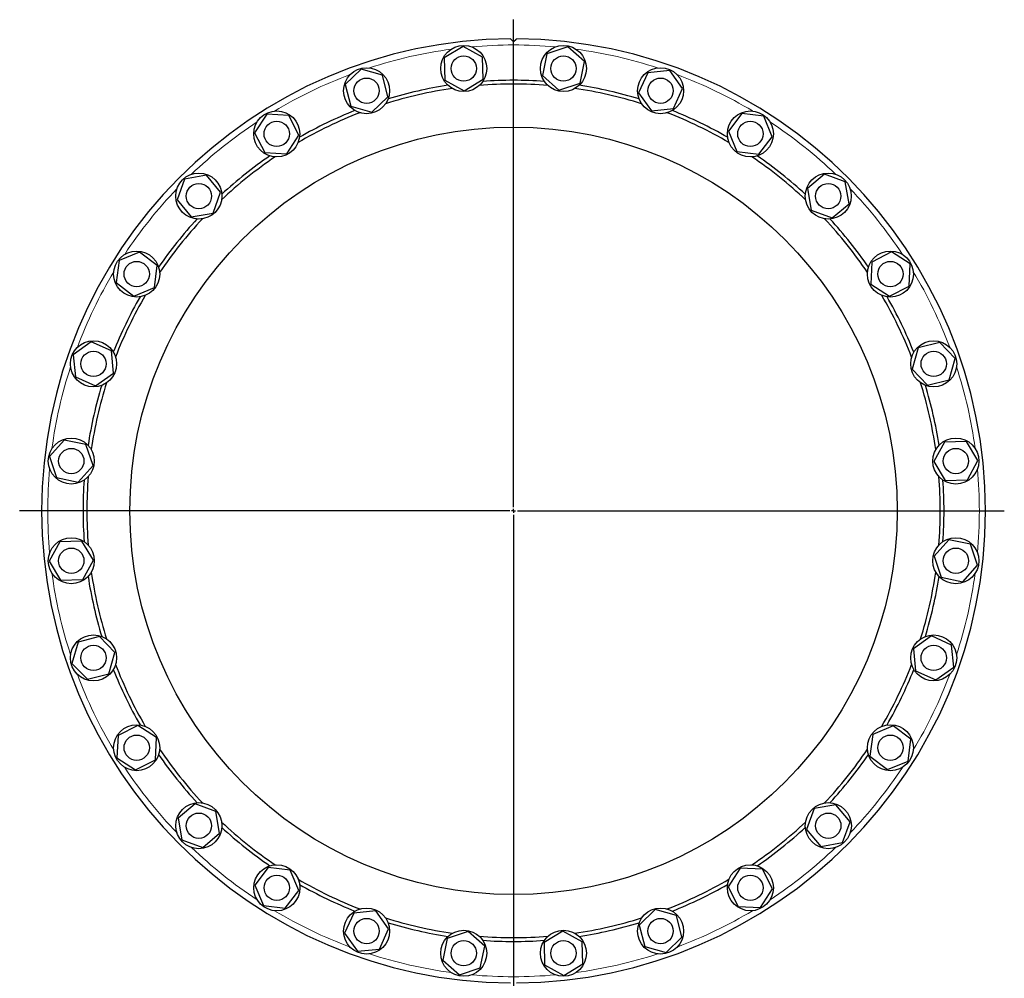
# Model space of a CAD drawing. Header units: millimetres. Extents: x 60 to 2033, y 72 to 1955.
# Tile 3 of 5: x 60 to 1343, y 706 to 1955. Entities that reach past the tile are written whole.
import ezdxf

# ---------------------------------------------------------------- set-up
doc = ezdxf.new("R2010")
doc.units = ezdxf.units.MM
doc.layers.add('FORMAT', color=7, linetype='Continuous')

# ---------------------------------------------------------------- blocks, each defined once
blk = doc.blocks.new('SW_CENTERMARKSYMBOL_0')
at = {"layer": 'FORMAT', "color": 0}
for p, q in [((0, 5), (0, 640)), ((-5, 0), (-643.6, 0)), ((0, 0), (-2.5, 0)), ((0, 0), (0, 2.5)), ((0, 0), (0, -2.5)), ((0, 0), (2.5, 0)), ((5, 0), (639.5, 0)), ((0, -5), (0, -643.1))]:
    blk.add_line(p, q, dxfattribs=at)

msp = doc.modelspace()

# ---------------------------------------------------------------- linework, layer by layer
at = {"color": 7, "linetype": 'Continuous', "lineweight": 25}
for p, q in [((637.7, 1919.8), (613, 1904.7)), ((663, 1905.9), (637.7, 1919.8)), ((774, 1919.2), (746.6, 1910)), ((795.6, 1900.1), (774, 1919.2)), ((613, 1904.7), (613.7, 1875.9)), ((663.7, 1877.1), (663, 1905.9)), ((746.6, 1910), (740.9, 1881.8)), ((789.9, 1871.8), (795.6, 1900.1)), ((504.7, 1890), (484, 1869.9)), ((532.4, 1882.1), (504.7, 1890)), ((906.8, 1888.3), (878.1, 1885.5)), ((923.6, 1864.9), (906.8, 1888.3)), ((539.5, 1854.2), (532.4, 1882.1)), ((613.7, 1875.9), (639.1, 1862)), ((639.1, 1862), (663.7, 1877.1)), ((740.9, 1881.8), (762.5, 1862.6)), ((878.1, 1885.5), (866.2, 1859.2)), ((484, 1869.9), (491.1, 1841.9)), ((762.5, 1862.6), (789.9, 1871.8)), ((911.7, 1838.6), (923.6, 1864.9)), ((518.8, 1834), (539.5, 1854.2)), ((866.2, 1859.2), (883, 1835.7)), ((491.1, 1841.9), (518.8, 1834)), ((883, 1835.7), (911.7, 1838.6)), ((381.6, 1831.4), (365.9, 1807.1)), ((410.4, 1829.9), (381.6, 1831.4)), ((423.6, 1804.2), (410.4, 1829.9)), ((1000.7, 1832.3), (983.3, 1809.3)), ((1029.4, 1828.7), (1000.7, 1832.3)), ((1040.5, 1802), (1029.4, 1828.7)), ((983.3, 1809.3), (994.4, 1782.7)), ((365.9, 1807.1), (379.1, 1781.4)), ((407.9, 1779.9), (423.6, 1804.2)), ((1023.1, 1779.1), (1040.5, 1802)), ((379.1, 1781.4), (407.9, 1779.9)), ((994.4, 1782.7), (1023.1, 1779.1)), ((274.7, 1746.8), (264.8, 1719.7)), ((303.1, 1751.8), (274.7, 1746.8)), ((321.6, 1729.6), (303.1, 1751.8)), ((1108.5, 1753.1), (1086.3, 1734.6)), ((1135.6, 1743.2), (1108.5, 1753.1)), ((1086.3, 1734.6), (1091.3, 1706.2)), ((1140.6, 1714.8), (1135.6, 1743.2)), ((264.8, 1719.7), (283.3, 1697.6)), ((311.7, 1702.5), (321.6, 1729.6)), ((1118.4, 1696.3), (1140.6, 1714.8)), ((283.3, 1697.6), (311.7, 1702.5)), ((1091.3, 1706.2), (1118.4, 1696.3)), ((215.8, 1651.8), (189.2, 1640.6)), ((238.8, 1634.3), (215.8, 1651.8)), ((1195.9, 1652), (1170.2, 1638.8)), ((1220.1, 1636.3), (1195.9, 1652)), ((189.2, 1640.6), (185.6, 1611.9)), ((235.2, 1605.7), (238.8, 1634.3)), ((1170.2, 1638.8), (1168.7, 1610)), ((1218.7, 1607.5), (1220.1, 1636.3)), ((185.6, 1611.9), (208.6, 1594.5)), ((208.6, 1594.5), (235.2, 1605.7)), ((1168.7, 1610), (1193, 1594.3)), ((1193, 1594.3), (1218.7, 1607.5)), ((153, 1534.8), (129.6, 1518)), ((179.3, 1522.9), (153, 1534.8)), ((1258.6, 1533.9), (1230.6, 1526.8)), ((1278.8, 1513.2), (1258.6, 1533.9)), ((129.6, 1518), (132.4, 1489.3)), ((182.2, 1494.2), (179.3, 1522.9)), ((1230.6, 1526.8), (1222.8, 1499)), ((1270.9, 1485.4), (1278.8, 1513.2)), ((132.4, 1489.3), (158.7, 1477.4)), ((158.7, 1477.4), (182.2, 1494.2)), ((1222.8, 1499), (1242.9, 1478.4)), ((1242.9, 1478.4), (1270.9, 1485.4)), ((117.8, 1406.9), (98.7, 1385.2)), ((146.1, 1401.1), (117.8, 1406.9)), ((155.3, 1373.7), (146.1, 1401.1)), ((1264.7, 1404.2), (1250.8, 1378.8)), ((1293.5, 1404.8), (1264.7, 1404.2)), ((1308.5, 1380.2), (1293.5, 1404.8)), ((98.7, 1385.2), (107.9, 1357.9)), ((136.1, 1352.1), (155.3, 1373.7)), ((1250.8, 1378.8), (1265.8, 1354.2)), ((1294.7, 1354.9), (1308.5, 1380.2)), ((107.9, 1357.9), (136.1, 1352.1)), ((1265.8, 1354.2), (1294.7, 1354.9)), ((112, 1274.3), (98.1, 1248.9)), ((140.8, 1274.9), (112, 1274.3)), ((155.8, 1250.3), (140.8, 1274.9)), ((1270.5, 1277), (1251.4, 1255.4)), ((1298.8, 1271.3), (1270.5, 1277)), ((1308, 1243.9), (1298.8, 1271.3)), ((98.1, 1248.9), (113.1, 1224.3)), ((142, 1225), (155.8, 1250.3)), ((1251.4, 1255.4), (1260.6, 1228)), ((1288.9, 1222.3), (1308, 1243.9)), ((113.1, 1224.3), (142, 1225)), ((1260.6, 1228), (1288.9, 1222.3)), ((135.8, 1143.7), (127.9, 1115.9)), ((163.7, 1150.8), (135.8, 1143.7)), ((183.9, 1130.1), (163.7, 1150.8)), ((1247.9, 1151.7), (1224.5, 1134.9)), ((1274.2, 1139.8), (1247.9, 1151.7)), ((176, 1102.3), (183.9, 1130.1)), ((1224.5, 1134.9), (1227.3, 1106.2)), ((1277.1, 1111.1), (1274.2, 1139.8)), ((127.9, 1115.9), (148, 1095.2)), ((1227.3, 1106.2), (1253.6, 1094.3)), ((1253.6, 1094.3), (1277.1, 1111.1)), ((148, 1095.2), (176, 1102.3)), ((213.7, 1034.8), (188, 1021.7)), ((237.9, 1019.1), (213.7, 1034.8)), ((1198.1, 1034.6), (1171.5, 1023.4)), ((1221.1, 1017.2), (1198.1, 1034.6)), ((188, 1021.7), (186.5, 992.8)), ((236.5, 990.3), (237.9, 1019.1)), ((1171.5, 1023.4), (1167.8, 994.8)), ((1217.4, 988.5), (1221.1, 1017.2)), ((186.5, 992.8), (210.8, 977.1)), ((210.8, 977.1), (236.5, 990.3)), ((1167.8, 994.8), (1190.8, 977.4)), ((1190.8, 977.4), (1217.4, 988.5)), ((288.2, 932.9), (266.1, 914.3)), ((315.4, 923), (288.2, 932.9)), ((1094.9, 926.6), (1085, 899.5)), ((1123.4, 931.6), (1094.9, 926.6)), ((1141.9, 909.4), (1123.4, 931.6)), ((266.1, 914.3), (271.1, 885.9)), ((320.3, 894.5), (315.4, 923)), ((1085, 899.5), (1103.6, 877.3)), ((1132, 882.3), (1141.9, 909.4)), ((271.1, 885.9), (298.2, 876)), ((298.2, 876), (320.3, 894.5)), ((1103.6, 877.3), (1132, 882.3)), ((383.6, 850.1), (366.1, 827.1)), ((412.2, 846.4), (383.6, 850.1)), ((998.8, 849.2), (983.1, 824.9)), ((1027.6, 847.7), (998.8, 849.2)), ((1040.8, 822), (1027.6, 847.7)), ((423.4, 819.8), (412.2, 846.4)), ((366.1, 827.1), (377.3, 800.5)), ((983.1, 824.9), (996.2, 799.2)), ((1025.1, 797.8), (1040.8, 822)), ((405.9, 796.8), (423.4, 819.8)), ((377.3, 800.5), (405.9, 796.8)), ((996.2, 799.2), (1025.1, 797.8)), ((495, 790.6), (483.1, 764.3)), ((523.7, 793.4), (495, 790.6)), ((540.5, 769.9), (523.7, 793.4)), ((887.8, 795.1), (867.1, 775)), ((915.6, 787.2), (887.8, 795.1)), ((922.7, 759.3), (915.6, 787.2)), ((528.6, 743.6), (540.5, 769.9)), ((867.1, 775), (874.2, 747)), ((483.1, 764.3), (499.9, 740.8)), ((616.8, 757.3), (611, 729)), ((644.2, 766.5), (616.8, 757.3)), ((665.8, 747.4), (644.2, 766.5)), ((767.6, 767.1), (743, 752)), ((792.9, 753.2), (767.6, 767.1)), ((902, 739.1), (922.7, 759.3)), ((660, 719.1), (665.8, 747.4)), ((743, 752), (743.6, 723.2)), ((793.6, 724.4), (792.9, 753.2)), ((874.2, 747), (902, 739.1)), ((499.9, 740.8), (528.6, 743.6)), ((611, 729), (632.7, 709.9)), ((632.7, 709.9), (660, 719.1)), ((743.6, 723.2), (769, 709.3)), ((769, 709.3), (793.6, 724.4))]:
    msp.add_line(p, q, dxfattribs=at)
for centre, radius in [((638.4, 1890.9), 30), ((768.3, 1890.9), 30), ((638.4, 1890.9), 16.5), ((768.3, 1890.9), 16.5), ((511.8, 1862), 30), ((894.9, 1862), 30), ((511.8, 1862), 16.5), ((894.9, 1862), 16.5), ((394.7, 1805.7), 30), ((1011.9, 1805.7), 30), ((394.7, 1805.7), 16.5), ((1011.9, 1805.7), 16.5), ((703.3, 1314.6), 500), ((293.2, 1724.7), 30), ((1113.4, 1724.7), 30), ((293.2, 1724.7), 16.5), ((1113.4, 1724.7), 16.5), ((212.2, 1623.1), 30), ((1194.4, 1623.1), 30), ((212.2, 1623.1), 16.5), ((1194.4, 1623.1), 16.5), ((155.9, 1506.1), 30), ((1250.8, 1506.1), 30), ((155.9, 1506.1), 16.5), ((1250.8, 1506.1), 16.5), ((127, 1379.5), 30), ((1279.7, 1379.5), 30), ((127, 1379.5), 16.5), ((1279.7, 1379.5), 16.5), ((127, 1249.6), 30), ((1279.7, 1249.6), 30), ((127, 1249.6), 16.5), ((1279.7, 1249.6), 16.5), ((155.9, 1123), 30), ((1250.8, 1123), 30), ((155.9, 1123), 16.5), ((1250.8, 1123), 16.5), ((212.2, 1006), 30), ((1194.4, 1006), 30), ((212.2, 1006), 16.5), ((1194.4, 1006), 16.5), ((293.2, 904.4), 30), ((1113.5, 904.4), 30), ((293.2, 904.4), 16.5), ((1113.5, 904.4), 16.5), ((394.8, 823.5), 30), ((1011.9, 823.5), 30), ((394.8, 823.5), 16.5), ((1011.9, 823.5), 16.5), ((511.8, 767.1), 30), ((894.9, 767.1), 30), ((511.8, 767.1), 16.5), ((894.9, 767.1), 16.5), ((638.4, 738.2), 30), ((768.3, 738.2), 30), ((638.4, 738.2), 16.5), ((768.3, 738.2), 16.5)]:
    msp.add_circle(centre, radius, dxfattribs=at)
for radius, start, end in [(615, 90.3715, 269.6285), (615, 270.3715, 89.6285), (561, 85.905, 94.0979), (556, 98.2462, 107.471), (561, 98.7621, 106.955), (556, 85.389, 94.6138), (556, 72.5319, 81.7567), (561, 73.0478, 81.2407), (561, 111.6193, 119.8122), (561, 60.1907, 68.3836), (556, 111.1033, 120.3281), (556, 59.6748, 68.8995), (556, 123.9605, 133.1852), (561, 124.4764, 132.6693), (556, 46.8176, 56.0424), (561, 47.3336, 55.5264), (561, 137.3336, 145.5264), (556, 136.8176, 146.0424), (556, 33.9605, 43.1852), (561, 34.4764, 42.6693), (561, 150.1907, 158.3836), (556, 149.6748, 158.8995), (556, 21.1033, 30.3281), (561, 21.6193, 29.8122), (561, 163.0478, 171.2407), (556, 162.5319, 171.7567), (556, 8.2462, 17.471), (561, 8.7621, 16.955), (561, 175.905, 180), (556, 175.389, 180), (556, 355.389, 4.6138), (561, 355.905, 4.0979), (561, 180, 184.0979), (556, 180, 184.6138), (556, 188.2462, 197.471), (556, 342.5319, 351.7567), (561, 188.7621, 196.955), (561, 343.0478, 351.2407), (561, 201.6193, 209.8122), (556, 201.1033, 210.3281), (556, 329.6748, 338.8995), (561, 330.1907, 338.3836), (556, 213.9605, 223.1852), (556, 316.8176, 326.0424), (561, 214.4764, 222.6693), (561, 317.3336, 325.5264), (556, 226.8176, 236.0424), (561, 227.3336, 235.5264), (556, 303.9605, 313.1852), (561, 304.4764, 312.6693), (556, 239.6748, 248.8995), (556, 291.1033, 300.3281), (561, 240.1907, 248.3836), (561, 291.6193, 299.8122), (556, 252.5319, 261.7567), (556, 278.2462, 287.471), (561, 253.0478, 261.2407), (561, 278.7621, 286.955), (556, 265.389, 274.6138), (561, 265.905, 274.0979)]:
    msp.add_arc((703.3, 1314.6), radius, start, end, dxfattribs=at)
at = {"color": 8, "linetype": 'Continuous', "lineweight": 18}
for start, end in [(97.6928, 108.0244), (84.8356, 95.1672), (71.9785, 82.3101), (110.5499, 120.8815), (59.1213, 69.453), (123.407, 133.7387), (46.2642, 56.5958), (136.2642, 146.5958), (33.407, 43.7387), (149.1213, 159.453), (20.5499, 30.8815), (161.9785, 172.3101), (7.6928, 18.0244), (174.8356, 180), (354.8356, 5.1672), (180, 185.1672), (187.6928, 198.0244), (341.9785, 352.3101), (200.5499, 210.8815), (329.1213, 339.453), (213.407, 223.7387), (316.2642, 326.5958), (226.2642, 236.5958), (303.407, 313.7387), (239.1213, 249.453), (290.5499, 300.8815), (251.9785, 262.3101), (277.6928, 288.0244), (264.8356, 275.1672)]:
    msp.add_arc((703.3, 1314.6), 607, start, end, dxfattribs=at)
at = {"color": 7, "linetype": 'Continuous', "lineweight": 25}
for points, knots in [([(699.3, 1929.5), (699.3, 1929.5), (699.4, 1929.5), (699.5, 1929.4), (699.5, 1929.4), (699.6, 1929.3), (699.6, 1929.3), (699.8, 1929.1), (699.9, 1929), (700.2, 1928.7), (700.4, 1928.5), (701, 1927.9), (701.4, 1927.5), (702.1, 1926.8), (702.3, 1926.6), (702.8, 1926.1), (703.1, 1925.8), (703.3, 1925.6)], [0, 0, 0, 0, 0.125, 0.125, 0.1875, 0.1875, 0.25, 0.25, 0.375, 0.375, 0.5, 0.5, 0.75, 0.75, 0.875, 0.875, 1, 1, 1, 1]), ([(703.3, 1925.6), (703.9, 1926.1), (704.3, 1926.6), (705, 1927.3), (705.3, 1927.5), (705.7, 1927.9), (705.9, 1928.1), (706.3, 1928.5), (706.4, 1928.7), (706.7, 1929), (706.9, 1929.1), (707.1, 1929.3), (707.2, 1929.4), (707.3, 1929.5), (707.3, 1929.5), (707.3, 1929.5)], [0, 0, 0, 0, 0.25, 0.25, 0.375, 0.375, 0.5, 0.5, 0.625, 0.625, 0.75, 0.75, 0.875, 0.875, 1, 1, 1, 1])]:
    msp.add_open_spline(points, degree=3, knots=knots, dxfattribs=at)

# ---------------------------------------------------------------- block references
at = {"layer": 'FORMAT'}
msp.add_blockref('SW_CENTERMARKSYMBOL_0', (703.3, 1314.6), dxfattribs=at)

doc.saveas('drawing.dxf')
